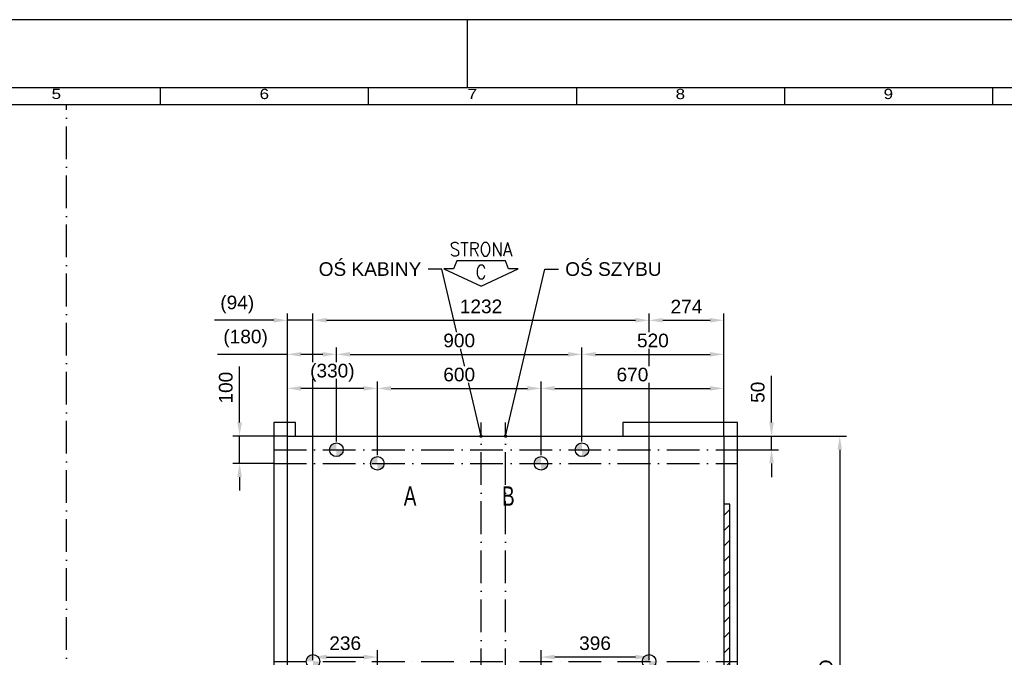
# Model space of a CAD drawing. Header units: millimetres. Extents: x 0 to 16885, y 0 to 7425.
# Tile 4 of 7: x 3609 to 7219, y 5086 to 7425. Entities that reach past the tile are written whole.
import ezdxf
from ezdxf.enums import TextEntityAlignment as Align

# ---------------------------------------------------------------- set-up
doc = ezdxf.new("R2010")
doc.units = ezdxf.units.MM
doc.header["$LTSCALE"] = 10
doc.header["$PDSIZE"] = -3
doc.linetypes.add('ACAD_ISO10W100', pattern=[18, 12, -3, 0, -3])
for name, color, linetype in [('CONT_25', 1, 'Continuous'), ('CONT_35', 2, 'Continuous'), ('CONT_50', 5, 'Continuous'), ('CONT_70', 4, 'Continuous'), ('DASHD_25', 1, 'ACAD_ISO10W100'), ('DIM_35', 7, 'Continuous'), ('Guiderails', 30, 'Continuous'), ('HATCH_35', 2, 'Continuous'), ('SHEET', 1, 'Continuous'), ('TEXT_35', 2, 'Continuous')]:
    doc.layers.add(name, color=color, linetype=linetype)
doc.styles.add('Arial', font='arial.ttf')
doc.styles.add('ROMANS', font='romans.shx', dxfattribs={"width": 0.9})
doc.styles.get("Standard").update_dxf_attribs({"font": 'arial.ttf'})
doc.styles.add('Text0.7_Arial', font='arial.ttf', dxfattribs={"width": 0.7})
doc.dimstyles.new('KONE_mm', dxfattribs={"dimscale": 25, "dimtxt": 2, "dimasz": 2, "dimexe": 1, "dimexo": 0, "dimgap": 1, "dimtad": 1, "dimdec": 0, "dimrnd": 0.01, "dimzin": 0, "dimdsep": 46, "dimtxsty": 'Arial', "dimsah": 1, "dimcen": 0, "dimclrd": 256, "dimclre": 256, "dimclrt": 256, "dimadec": 1, "dimazin": 2, "dimtfac": 1, "dimtdec": 0, "dimtmove": 0, "dimatfit": 3, "dimfxl": 1, "dimtolj": 1, "dimtzin": 0, "dimarcsym": 0})

# ---------------------------------------------------------------- blocks, each defined once
blk = doc.blocks.new('Border')
at = {"layer": 'CONT_50', "linetype": 'Continuous'}
blk.add_line((210, 297), (210, 287), dxfattribs=at)
blk.add_lwpolyline([(410, 10), (410, 287), (10, 287), (10, 10)], close=True, dxfattribs=at)
at = {"layer": 'SHEET', "linetype": 'Continuous'}
for p, q in [((165, 287), (165, 284.5)), ((195.5, 287), (195.5, 284.5)), ((226, 287), (226, 284.5)), ((256.5, 287), (256.5, 284.5)), ((287, 287), (287, 284.5)), ((410, 284.5), (12.5, 284.5))]:
    blk.add_line(p, q, dxfattribs=at)
blk.add_lwpolyline([(420, 0), (420, 297), (0, 297), (0, 0)], close=True, dxfattribs=at)
at = {"layer": 'SHEET', "width": 1.190476}
for s, p in [('5', (149.75, 286.1)), ('6', (180.25, 286.1)), ('7', (210.75, 286.1)), ('8', (241.25, 286.1)), ('9', (271.75, 286.1))]:
    blk.add_text(s, height=1.5, dxfattribs=at).set_placement(p, align=Align.MIDDLE)
blk = doc.blocks.new('*U748')
at = {"layer": 'Guiderails'}
for p, q in [((-647, 41.2), (-644, 41.2)), ((-647, -41.2), (-647, 41.2)), ((-641, 38.4), (-639, 6.3)), ((641, 38.4), (639, 6.3)), ((647, 41.2), (644, 41.2)), ((647, -41.2), (647, 41.2)), ((-636, 3.5), (-611.4, 3.5)), ((-611.4, 3.5), (-610.4, 4.5)), ((-610.4, 4.5), (-586, 4.5)), ((-586, 4.5), (-585, 3.5)), ((-585, 3.5), (-585, -3.5)), ((586, 4.5), (585, 3.5)), ((585, 3.5), (585, -3.5)), ((610.4, 4.5), (586, 4.5)), ((611.4, 3.5), (610.4, 4.5)), ((636, 3.5), (611.4, 3.5)), ((-639, -6.3), (-641, -38.4)), ((-611.4, -3.5), (-636, -3.5)), ((-610.4, -4.5), (-611.4, -3.5)), ((-586, -4.5), (-610.4, -4.5)), ((-585, -3.5), (-586, -4.5)), ((585, -3.5), (586, -4.5)), ((586, -4.5), (610.4, -4.5)), ((610.4, -4.5), (611.4, -3.5)), ((611.4, -3.5), (636, -3.5)), ((639, -6.3), (641, -38.4)), ((-644, -41.2), (-647, -41.2)), ((644, -41.2), (647, -41.2))]:
    blk.add_line(p, q, dxfattribs=at)
for centre, start, end in [((-644, 38.2), 3.5627, 90), ((644, 38.2), 90, 176.4373), ((-636, 6.5), 183.5627, 270), ((636, 6.5), 270, 356.4373), ((-636, -6.5), 90, 176.4373), ((636, -6.5), 3.5627, 90), ((-644, -38.2), 270, 356.4373), ((644, -38.2), 183.5627, 270)]:
    blk.add_arc(centre, 3, start, end, dxfattribs=at)
blk = doc.blocks.new('CheckDot')
at = {"layer": 'CONT_25'}
h = blk.add_hatch(color=256, dxfattribs=at)
edge = h.paths.add_edge_path()
edge.add_arc((0, 0), 1, -90, 0, ccw=False)
edge.add_line((0, -1), (0, 0))
edge.add_line((0, 0), (-1, 0))
edge.add_arc((0, 0), 1, 90, 180, ccw=False)
edge.add_line((0, 1), (0, 0))
edge.add_line((0, 0), (1, 0))
blk.add_circle((0, 0), 1, dxfattribs=at)
blk = doc.blocks.new('SH_Walls0')
at = {"layer": 'HATCH_35'}
h = blk.add_hatch(dxfattribs=at)
h.set_pattern_fill('ANSI31', color=256, scale=12.5)
h.set_pattern_definition([(45, (0, -865), (-28.0633, 28.0633), [])])
h.paths.add_polyline_path([(-710, -200), (-732, -200), (-732, 200), (-710, 200)])
h.paths.add_polyline_path([(890, -185), (912, -185), (912, 815), (890, 815)])
at = {"layer": 'CONT_70'}
for p, q in [((-710, 1065), (890, 1065)), ((-680, 1065), (520, 1065)), ((-710, -865), (890, -865)), ((-680, -865), (520, -865))]:
    blk.add_line(p, q, dxfattribs=at)
for points in [[(-760, -915), (-680, -915), (-680, -865), (-710, -865), (-710, 1065), (-710, 1065), (-710, 1065), (-680, 1065), (-680, 1115)], [(-680, 1115), (-760, 1115), (-760, -915)], [(520, 1115), (520, 1065), (890, 1065), (890, 1065), (890, 1065), (890, -865), (520, -865), (520, -915), (890, -915), (940, -915), (940, 1115), (520, 1115)]]:
    blk.add_lwpolyline(points, dxfattribs=at)
for points in [[(890, -185), (912, -185), (912, 815), (890, 815)], [(-710, -200), (-732, -200), (-732, 200), (-710, 200)]]:
    blk.add_lwpolyline(points, close=True, dxfattribs=at)
at = {"layer": 'DASHD_25'}
for p, q in [((0, -915), (0, 1115)), ((90, -915), (90, 1115)), ((-760, 0), (940, 0))]:
    blk.add_line(p, q, dxfattribs=at)
blk = doc.blocks.new('SideC_Arrow_A3')
at = {"layer": 'CONT_25'}
blk.add_lwpolyline([(5.43, 2.55), (4.02, 2.55), (3.57, 3.71), (-3.57, 3.71), (-4.02, 2.55), (-5.43, 2.55), (0, 0)], close=True, dxfattribs=at)
at = {"layer": 'CONT_35', "style": 'ROMANS', "width": 0.9}
for tag, p in [('?', (0, 5.43)), ('#', (0, 2.07))]:
    blk.add_attdef(tag, text='', height=2, dxfattribs=at).set_placement(p, align=Align.MIDDLE)
blk = doc.blocks.new('*D898')
at = {"layer": 'Defpoints', "color": 0, "transparency": 16777216}
for p in [(5520.6, 5086.8), (5916.6, 5075.3), (5520.6, 4097.3)]:
    blk.add_point(p, dxfattribs=at)
at = {"layer": 'DIM_35', "lineweight": -2, "transparency": 16777216}
for p, q in [((5520.6, 4097.3), (5520.6, 5111.8)), ((5916.6, 5075.3), (5916.6, 5111.8)), ((5866.6, 5086.8), (5570.6, 5086.8))]:
    blk.add_line(p, q, dxfattribs=at)
at = {"layer": 'DIM_35', "transparency": 16777216}
for points in [[(5570.6, 5095.2), (5570.6, 5078.5), (5520.6, 5086.8)], [(5866.6, 5095.2), (5866.6, 5078.5), (5916.6, 5086.8)]]:
    blk.add_solid(points, dxfattribs=at)
at = {"layer": 'DIM_35', "transparency": 16777216, "insert": (5718.6, 5137.4), "char_height": 50, "attachment_point": 5, "style": 'Arial', "bg_fill": 3, "box_fill_scale": 1.1, "bg_fill_color": 256, "bg_fill_true_color": 13158600, "bg_fill_transparency": 0}
blk.add_mtext('\\A1;396', dxfattribs=at)
blk = doc.blocks.new('_DotSmall')
at = {"color": 0, "linetype": 'ByBlock', "const_width": 0.5}
blk.add_lwpolyline([(-0.0625, 0, 1), (0.0625, 0, 1)], format="xyb", close=True, dxfattribs=at)
blk = doc.blocks.new('*D899')
at = {"layer": 'Defpoints', "color": 0, "transparency": 16777216}
for p in [(4684.6, 5075.3), (4920.6, 5086.8), (4920.6, 4097.3)]:
    blk.add_point(p, dxfattribs=at)
at = {"layer": 'DIM_35', "lineweight": -2, "transparency": 16777216}
for p, q in [((4684.6, 5075.3), (4684.6, 5111.8)), ((4920.6, 4097.3), (4920.6, 5111.8)), ((4734.6, 5086.8), (4870.6, 5086.8))]:
    blk.add_line(p, q, dxfattribs=at)
at = {"layer": 'DIM_35', "transparency": 16777216}
for points in [[(4734.6, 5095.2), (4734.6, 5078.5), (4684.6, 5086.8)], [(4870.6, 5095.2), (4870.6, 5078.5), (4920.6, 5086.8)]]:
    blk.add_solid(points, dxfattribs=at)
at = {"layer": 'DIM_35', "transparency": 16777216, "insert": (4802.6, 5137.4), "char_height": 50, "attachment_point": 5, "style": 'Arial', "bg_fill": 3, "box_fill_scale": 1.1, "bg_fill_color": 256, "bg_fill_true_color": 13158600, "bg_fill_transparency": 0}
blk.add_mtext('\\A1;236', dxfattribs=at)
blk = doc.blocks.new('*D906')
at = {"layer": 'Defpoints', "color": 0, "transparency": 16777216}
for p in [(4415.6, 5897.3), (4590.6, 5897.3), (4540.6, 5797.3)]:
    blk.add_point(p, dxfattribs=at)
at = {"layer": 'DIM_35', "lineweight": -2, "transparency": 16777216}
for p, q in [((4415.6, 5947.3), (4415.6, 6152.9)), ((4590.6, 5897.3), (4390.6, 5897.3)), ((4415.6, 5797.3), (4415.6, 5897.3)), ((4540.6, 5797.3), (4390.6, 5797.3)), ((4415.6, 5747.3), (4415.6, 5697.3))]:
    blk.add_line(p, q, dxfattribs=at)
at = {"layer": 'DIM_35', "transparency": 16777216}
for points in [[(4407.3, 5947.3), (4424, 5947.3), (4415.6, 5897.3)], [(4407.3, 5747.3), (4424, 5747.3), (4415.6, 5797.3)]]:
    blk.add_solid(points, dxfattribs=at)
at = {"layer": 'DIM_35', "transparency": 16777216, "insert": (4365.1, 6075.1), "char_height": 50, "attachment_point": 5, "rotation": 90, "style": 'Arial', "bg_fill": 3, "box_fill_scale": 1.1, "bg_fill_color": 256, "bg_fill_true_color": 13158600, "bg_fill_transparency": 0}
blk.add_mtext('\\A1;100', dxfattribs=at)
blk = doc.blocks.new('*D909')
at = {"layer": 'Defpoints', "color": 0, "transparency": 16777216}
for p in [(6190.6, 5897.3), (6190.6, 3967.3), (6615.6, 3967.3)]:
    blk.add_point(p, dxfattribs=at)
at = {"layer": 'DIM_35', "lineweight": -2, "transparency": 16777216}
for p, q in [((6190.6, 5897.3), (6640.6, 5897.3)), ((6615.6, 5847.3), (6615.6, 4017.3)), ((6190.6, 3967.3), (6640.6, 3967.3))]:
    blk.add_line(p, q, dxfattribs=at)
at = {"layer": 'DIM_35', "transparency": 16777216}
for points in [[(6607.3, 5847.3), (6624, 5847.3), (6615.6, 5897.3)], [(6607.3, 4017.3), (6624, 4017.3), (6615.6, 3967.3)]]:
    blk.add_solid(points, dxfattribs=at)
at = {"layer": 'DIM_35', "transparency": 16777216, "insert": (6565.1, 4932.3), "char_height": 50, "attachment_point": 5, "rotation": 90, "style": 'Arial', "bg_fill": 3, "box_fill_scale": 1.1, "bg_fill_color": 256, "bg_fill_true_color": 13158600, "bg_fill_transparency": 0}
blk.add_mtext('\\A1;1930 WD', dxfattribs=at)
blk = doc.blocks.new('*D913')
at = {"layer": 'Defpoints', "color": 0, "transparency": 16777216}
for p in [(6190.6, 5897.3), (6365.6, 5897.3), (6240.6, 5847.3)]:
    blk.add_point(p, dxfattribs=at)
at = {"layer": 'DIM_35', "lineweight": -2, "transparency": 16777216}
for p, q in [((6365.6, 5947.3), (6365.6, 6118.8)), ((6190.6, 5897.3), (6390.6, 5897.3)), ((6365.6, 5847.3), (6365.6, 5897.3)), ((6240.6, 5847.3), (6390.6, 5847.3)), ((6365.6, 5797.3), (6365.6, 5747.3))]:
    blk.add_line(p, q, dxfattribs=at)
at = {"layer": 'DIM_35', "transparency": 16777216}
for points in [[(6357.3, 5947.3), (6374, 5947.3), (6365.6, 5897.3)], [(6357.3, 5797.3), (6374, 5797.3), (6365.6, 5847.3)]]:
    blk.add_solid(points, dxfattribs=at)
at = {"layer": 'DIM_35', "transparency": 16777216, "insert": (6315.1, 6058.1), "char_height": 50, "attachment_point": 5, "rotation": 90, "style": 'Arial', "bg_fill": 3, "box_fill_scale": 1.1, "bg_fill_color": 256, "bg_fill_true_color": 13158600, "bg_fill_transparency": 0}
blk.add_mtext('\\A1;50', dxfattribs=at)
blk = doc.blocks.new('*D922')
at = {"layer": 'Defpoints', "color": 0, "transparency": 16777216}
for p in [(6190.6, 6322.3), (6190.6, 5897.3), (5916.6, 5100.8)]:
    blk.add_point(p, dxfattribs=at)
at = {"layer": 'DIM_35', "lineweight": -2, "transparency": 16777216}
for p, q in [((5916.6, 5100.8), (5916.6, 6347.3)), ((5966.6, 6322.3), (6140.6, 6322.3)), ((6190.6, 5897.3), (6190.6, 6347.3))]:
    blk.add_line(p, q, dxfattribs=at)
at = {"layer": 'DIM_35', "transparency": 16777216}
for points in [[(5966.6, 6330.7), (5966.6, 6314), (5916.6, 6322.3)], [(6140.6, 6330.7), (6140.6, 6314), (6190.6, 6322.3)]]:
    blk.add_solid(points, dxfattribs=at)
at = {"layer": 'DIM_35', "transparency": 16777216, "insert": (6053.6, 6372.4), "char_height": 50, "attachment_point": 5, "style": 'Arial', "bg_fill": 3, "box_fill_scale": 1.1, "bg_fill_color": 256, "bg_fill_true_color": 13158600, "bg_fill_transparency": 0}
blk.add_mtext('\\A1;274', dxfattribs=at)
blk = doc.blocks.new('*D923')
at = {"layer": 'Defpoints', "color": 0, "transparency": 16777216}
for p in [(5916.6, 6322.3), (4684.6, 5100.8), (5916.6, 5100.8)]:
    blk.add_point(p, dxfattribs=at)
at = {"layer": 'DIM_35', "lineweight": -2, "transparency": 16777216}
for p, q in [((4684.6, 5100.8), (4684.6, 6347.3)), ((4734.6, 6322.3), (5866.6, 6322.3)), ((5916.6, 5100.8), (5916.6, 6347.3))]:
    blk.add_line(p, q, dxfattribs=at)
at = {"layer": 'DIM_35', "transparency": 16777216}
for points in [[(4734.6, 6330.7), (4734.6, 6314), (4684.6, 6322.3)], [(5866.6, 6330.7), (5866.6, 6314), (5916.6, 6322.3)]]:
    blk.add_solid(points, dxfattribs=at)
at = {"layer": 'DIM_35', "transparency": 16777216, "insert": (5300.6, 6372.9), "char_height": 50, "attachment_point": 5, "style": 'Arial', "bg_fill": 3, "box_fill_scale": 1.1, "bg_fill_color": 256, "bg_fill_true_color": 13158600, "bg_fill_transparency": 0}
blk.add_mtext('\\A1;1232', dxfattribs=at)
blk = doc.blocks.new('*D924')
at = {"layer": 'Defpoints', "color": 0, "transparency": 16777216}
for p in [(4590.6, 6322.3), (4590.6, 5897.3), (4684.6, 5100.8)]:
    blk.add_point(p, dxfattribs=at)
at = {"layer": 'DIM_35', "lineweight": -2, "transparency": 16777216}
for p, q in [((4540.6, 6322.3), (4323.2, 6322.3)), ((4590.6, 5897.3), (4590.6, 6347.3)), ((4684.6, 6322.3), (4590.6, 6322.3)), ((4684.6, 5100.8), (4684.6, 6347.3)), ((4734.6, 6322.3), (4784.6, 6322.3))]:
    blk.add_line(p, q, dxfattribs=at)
at = {"layer": 'DIM_35', "transparency": 16777216}
for points in [[(4540.6, 6330.7), (4540.6, 6314), (4590.6, 6322.3)], [(4734.6, 6330.7), (4734.6, 6314), (4684.6, 6322.3)]]:
    blk.add_solid(points, dxfattribs=at)
at = {"layer": 'DIM_35', "transparency": 16777216, "insert": (4406.9, 6380.1), "char_height": 50, "attachment_point": 5, "style": 'Arial', "bg_fill": 3, "box_fill_scale": 1.1, "bg_fill_color": 256, "bg_fill_true_color": 13158600, "bg_fill_transparency": 0}
blk.add_mtext('\\A1;(94)', dxfattribs=at)
blk = doc.blocks.new('*D925')
at = {"layer": 'Defpoints', "color": 0, "transparency": 16777216}
for p in [(6190.6, 6197.3), (6190.6, 5897.3), (5670.6, 5877.3)]:
    blk.add_point(p, dxfattribs=at)
at = {"layer": 'DIM_35', "lineweight": -2, "transparency": 16777216}
for p, q in [((5670.6, 5877.3), (5670.6, 6222.3)), ((6190.6, 5897.3), (6190.6, 6222.3)), ((5720.6, 6197.3), (6140.6, 6197.3))]:
    blk.add_line(p, q, dxfattribs=at)
at = {"layer": 'DIM_35', "transparency": 16777216}
for points in [[(5720.6, 6205.7), (5720.6, 6189), (5670.6, 6197.3)], [(6140.6, 6205.7), (6140.6, 6189), (6190.6, 6197.3)]]:
    blk.add_solid(points, dxfattribs=at)
at = {"layer": 'DIM_35', "transparency": 16777216, "insert": (5930.6, 6247.9), "char_height": 50, "attachment_point": 5, "style": 'Arial', "bg_fill": 3, "box_fill_scale": 1.1, "bg_fill_color": 256, "bg_fill_true_color": 13158600, "bg_fill_transparency": 0}
blk.add_mtext('\\A1;520', dxfattribs=at)
blk = doc.blocks.new('*D926')
at = {"layer": 'Defpoints', "color": 0, "transparency": 16777216}
for p in [(5670.6, 6197.3), (4770.6, 5877.3), (5670.6, 5877.3)]:
    blk.add_point(p, dxfattribs=at)
at = {"layer": 'DIM_35', "lineweight": -2, "transparency": 16777216}
for p, q in [((4770.6, 5877.3), (4770.6, 6222.3)), ((5670.6, 5877.3), (5670.6, 6222.3)), ((4820.6, 6197.3), (5620.6, 6197.3))]:
    blk.add_line(p, q, dxfattribs=at)
at = {"layer": 'DIM_35', "transparency": 16777216}
for points in [[(4820.6, 6205.7), (4820.6, 6189), (4770.6, 6197.3)], [(5620.6, 6205.7), (5620.6, 6189), (5670.6, 6197.3)]]:
    blk.add_solid(points, dxfattribs=at)
at = {"layer": 'DIM_35', "transparency": 16777216, "insert": (5220.6, 6247.9), "char_height": 50, "attachment_point": 5, "style": 'Arial', "bg_fill": 3, "box_fill_scale": 1.1, "bg_fill_color": 256, "bg_fill_true_color": 13158600, "bg_fill_transparency": 0}
blk.add_mtext('\\A1;900', dxfattribs=at)
blk = doc.blocks.new('*D927')
at = {"layer": 'Defpoints', "color": 0, "transparency": 16777216}
for p in [(4590.6, 6197.3), (4590.6, 5897.3), (4770.6, 5877.3)]:
    blk.add_point(p, dxfattribs=at)
at = {"layer": 'DIM_35', "lineweight": -2, "transparency": 16777216}
for p, q in [((4590.6, 5897.3), (4590.6, 6222.3)), ((4770.6, 5877.3), (4770.6, 6222.3)), ((4590.6, 6197.3), (4334.3, 6197.3)), ((4720.6, 6197.3), (4640.6, 6197.3))]:
    blk.add_line(p, q, dxfattribs=at)
at = {"layer": 'DIM_35', "transparency": 16777216}
for points in [[(4640.6, 6205.7), (4640.6, 6189), (4590.6, 6197.3)], [(4720.6, 6205.7), (4720.6, 6189), (4770.6, 6197.3)]]:
    blk.add_solid(points, dxfattribs=at)
at = {"layer": 'DIM_35', "transparency": 16777216, "insert": (4437.5, 6255.1), "char_height": 50, "attachment_point": 5, "style": 'Arial', "bg_fill": 3, "box_fill_scale": 1.1, "bg_fill_color": 256, "bg_fill_true_color": 13158600, "bg_fill_transparency": 0}
blk.add_mtext('\\A1;(180)', dxfattribs=at)
blk = doc.blocks.new('*D928')
at = {"layer": 'Defpoints', "color": 0, "transparency": 16777216}
for p in [(6190.6, 6072.3), (6190.6, 5897.3), (5520.6, 5827.3)]:
    blk.add_point(p, dxfattribs=at)
at = {"layer": 'DIM_35', "lineweight": -2, "transparency": 16777216}
for p, q in [((5520.6, 5827.3), (5520.6, 6097.3)), ((5570.6, 6072.3), (6140.6, 6072.3)), ((6190.6, 5897.3), (6190.6, 6097.3))]:
    blk.add_line(p, q, dxfattribs=at)
at = {"layer": 'DIM_35', "transparency": 16777216}
for points in [[(5570.6, 6080.7), (5570.6, 6064), (5520.6, 6072.3)], [(6140.6, 6080.7), (6140.6, 6064), (6190.6, 6072.3)]]:
    blk.add_solid(points, dxfattribs=at)
at = {"layer": 'DIM_35', "transparency": 16777216, "insert": (5855.6, 6122.9), "char_height": 50, "attachment_point": 5, "style": 'Arial', "bg_fill": 3, "box_fill_scale": 1.1, "bg_fill_color": 256, "bg_fill_true_color": 13158600, "bg_fill_transparency": 0}
blk.add_mtext('\\A1;670', dxfattribs=at)
blk = doc.blocks.new('*D929')
at = {"layer": 'Defpoints', "color": 0, "transparency": 16777216}
for p in [(5520.6, 6072.3), (4920.6, 5827.3), (5520.6, 5827.3)]:
    blk.add_point(p, dxfattribs=at)
at = {"layer": 'DIM_35', "lineweight": -2, "transparency": 16777216}
for p, q in [((4920.6, 5827.3), (4920.6, 6097.3)), ((4970.6, 6072.3), (5470.6, 6072.3)), ((5520.6, 5827.3), (5520.6, 6097.3))]:
    blk.add_line(p, q, dxfattribs=at)
at = {"layer": 'DIM_35', "transparency": 16777216}
for points in [[(4970.6, 6080.7), (4970.6, 6064), (4920.6, 6072.3)], [(5470.6, 6080.7), (5470.6, 6064), (5520.6, 6072.3)]]:
    blk.add_solid(points, dxfattribs=at)
at = {"layer": 'DIM_35', "transparency": 16777216, "insert": (5220.6, 6122.9), "char_height": 50, "attachment_point": 5, "style": 'Arial', "bg_fill": 3, "box_fill_scale": 1.1, "bg_fill_color": 256, "bg_fill_true_color": 13158600, "bg_fill_transparency": 0}
blk.add_mtext('\\A1;600', dxfattribs=at)
blk = doc.blocks.new('*D930')
at = {"layer": 'Defpoints', "color": 0, "transparency": 16777216}
for p in [(4590.6, 6072.3), (4590.6, 5897.3), (4920.6, 5827.3)]:
    blk.add_point(p, dxfattribs=at)
at = {"layer": 'DIM_35', "lineweight": -2, "transparency": 16777216}
for p, q in [((4590.6, 5897.3), (4590.6, 6097.3)), ((4870.6, 6072.3), (4640.6, 6072.3)), ((4920.6, 5827.3), (4920.6, 6097.3))]:
    blk.add_line(p, q, dxfattribs=at)
at = {"layer": 'DIM_35', "transparency": 16777216}
for points in [[(4640.6, 6080.7), (4640.6, 6064), (4590.6, 6072.3)], [(4870.6, 6080.7), (4870.6, 6064), (4920.6, 6072.3)]]:
    blk.add_solid(points, dxfattribs=at)
at = {"layer": 'DIM_35', "transparency": 16777216, "insert": (4755.6, 6130.1), "char_height": 50, "attachment_point": 5, "style": 'Arial', "bg_fill": 3, "box_fill_scale": 1.1, "bg_fill_color": 256, "bg_fill_true_color": 13158600, "bg_fill_transparency": 0}
blk.add_mtext('\\A1;(330)', dxfattribs=at)
blk = doc.blocks.new('T-0008158422_LaserGuidesPlan_0')
at = {"layer": 'DASHD_25'}
for points in [[(-760, 1880), (940, 1880)], [(-760, 1830), (940, 1830)], [(-760, 1103.5), (940, 1103.5)], [(-760, 100), (940, 100)], [(-760, 50), (940, 50)]]:
    blk.add_lwpolyline(points, dxfattribs=at)
at = {"xscale": 25, "yscale": 25, "zscale": 25}
for p in [(-530, 1880), (370, 1880), (-380, 1830), (220, 1830), (-616, 1103.5), (616, 1103.5), (-380, 100), (220, 100), (-530, 50), (370, 50)]:
    blk.add_blockref('CheckDot', p, dxfattribs=at)
blk.add_blockref('*U748', (0, 865))
at = {"layer": 'TEXT_35', "style": 'Text0.7_Arial', "width": 0.7}
for s, p in [('A', (-260, 1710)), ('B', (100, 1710)), ('A', (-280, 200)), ('B', (120, 200))]:
    blk.add_text(s, height=71.43, dxfattribs=at).set_placement(p, align=Align.MIDDLE_CENTER)
at = {"layer": 'TEXT_35', "char_height": 50, "style": 'Arial'}
for s, insert, attachment_point in [('\\A1;OŚ KABINY', (-218.75, 2542.5), 6), ('\\A1;OŚ SZYBU', (308.75, 2542.5), 4)]:
    blk.add_mtext(s, dxfattribs=dict(at, insert=insert, attachment_point=attachment_point))
at = {"layer": 'TEXT_35', "annotation_type": 0, "has_hookline": 1}
for points, hookline_direction, text_width in [([(0, 1930), (-143.75, 2542.5), (-193.75, 2542.5)], 1, 372.61), ([(90, 1930), (233.75, 2542.5), (283.75, 2542.5)], 0, 344.2)]:
    blk.add_leader(points, dimstyle='KONE_mm', override={"dimtad": 0, "dimldrblk": 'DotSmall'}, dxfattribs=dict(at, hookline_direction=hookline_direction, text_width=text_width))

msp = doc.modelspace()

# ---------------------------------------------------------------- linework, layer by layer
at = {"layer": 'CONT_70'}
msp.add_line((4590.6, 5897.3), (6190.6, 5897.3), dxfattribs=at)
at = {"layer": 'DASHD_25'}
for p, q in [((3781.2, 250), (3781.2, 7112.5)), ((5300.6, 3917.3), (5300.6, 5947.3)), ((5390.6, 3917.3), (5390.6, 5947.3))]:
    msp.add_line(p, q, dxfattribs=at)

# ---------------------------------------------------------------- block references
at = {"xscale": 25, "yscale": 25, "zscale": 25}
msp.add_blockref('SideC_Arrow_A3', (5300.6, 6447.3), dxfattribs=at).add_auto_attribs({'?': 'STRONA', '#': 'C'})
for name, p in [('T-0008158422_LaserGuidesPlan_0', (5300.6, 3967.3)), ('SH_Walls0', (5300.6, 4832.3))]:
    msp.add_blockref(name, p)
at = {"layer": 'SHEET', "xscale": 25, "yscale": 25, "zscale": 25}
msp.add_blockref('Border', (0, 0), dxfattribs=at)

# ---------------------------------------------------------------- next in the draw order: dimensions: what is measured, and where the dimension line sits
at = {"layer": 'DIM_35'}
dim = msp.add_linear_dim(base=(4415.6, 5897.3), p1=(4540.6, 5797.3), p2=(4590.6, 5897.3), angle=90, dimstyle='KONE_mm', override={"dimldrblk": 'DotSmall', "dimtfill": 1}, dxfattribs=at)
dim.commit()
dim.dimension.update_dxf_attribs({"geometry": '*D906', "text_midpoint": (4365.1, 6075.1)})
dim = msp.add_linear_dim(base=(6615.6, 3967.3), p1=(6190.6, 5897.3), p2=(6190.6, 3967.3), angle=90, text='<> WD', dimstyle='KONE_mm', override={"dimldrblk": 'DotSmall', "dimtfill": 1}, dxfattribs=at)
dim.commit()
dim.dimension.update_dxf_attribs({"geometry": '*D909', "text_midpoint": (6565.1, 4932.3)})
for base, p1, p2, picture, middle in [((4920.6, 5086.8), (4684.6, 5075.3), (4920.6, 4097.3), '*D899', (4802.6, 5137.4)), ((5520.6, 5086.8), (5916.6, 5075.3), (5520.6, 4097.3), '*D898', (5718.6, 5137.4))]:
    dim = msp.add_linear_dim(base=base, p1=p1, p2=p2, dimstyle='KONE_mm', override={"dimldrblk": 'DotSmall', "dimtfill": 1}, dxfattribs=at)
    dim.commit()
    dim.dimension.update_dxf_attribs({"geometry": picture, "text_midpoint": middle})

# ---------------------------------------------------------------- next in the draw order: dimensions: what is measured, and where the dimension line sits
dim = msp.add_linear_dim(base=(6365.6, 5897.3), p1=(6240.6, 5847.3), p2=(6190.6, 5897.3), angle=90, dimstyle='KONE_mm', override={"dimldrblk": 'DotSmall', "dimtfill": 1}, dxfattribs=at)
dim.commit()
dim.dimension.update_dxf_attribs({"geometry": '*D913', "text_midpoint": (6315.1, 6058.1)})

# ---------------------------------------------------------------- next in the draw order: dimensions: what is measured, and where the dimension line sits
dim = msp.add_linear_dim(base=(6190.6, 6322.3), p1=(5916.6, 5100.8), p2=(6190.6, 5897.3), dimstyle='KONE_mm', override={"dimldrblk": 'DotSmall', "dimtfill": 1}, dxfattribs=at)
dim.commit()
dim.dimension.update_dxf_attribs({"geometry": '*D922', "text_midpoint": (6053.6, 6372.4)})

# ---------------------------------------------------------------- next in the draw order: dimensions: what is measured, and where the dimension line sits
dim = msp.add_linear_dim(base=(5916.6, 6322.3), p1=(4684.6, 5100.8), p2=(5916.6, 5100.8), dimstyle='KONE_mm', override={"dimldrblk": 'DotSmall', "dimtfill": 1}, dxfattribs=at)
dim.commit()
dim.dimension.update_dxf_attribs({"geometry": '*D923', "text_midpoint": (5300.6, 6372.9)})

# ---------------------------------------------------------------- next in the draw order: dimensions: what is measured, and where the dimension line sits
dim = msp.add_linear_dim(base=(4590.6, 6322.3), p1=(4684.6, 5100.8), p2=(4590.6, 5897.3), text='(<>)', dimstyle='KONE_mm', override={"dimldrblk": 'DotSmall', "dimtfill": 1}, dxfattribs=at)
dim.commit()
dim.dimension.update_dxf_attribs({"geometry": '*D924', "text_midpoint": (4406.9, 6380.1)})
dim = msp.add_linear_dim(base=(6190.6, 6197.3), p1=(5670.6, 5877.3), p2=(6190.6, 5897.3), dimstyle='KONE_mm', override={"dimldrblk": 'DotSmall', "dimtfill": 1}, dxfattribs=at)
dim.commit()
dim.dimension.update_dxf_attribs({"geometry": '*D925', "text_midpoint": (5930.6, 6247.9)})

# ---------------------------------------------------------------- next in the draw order: dimensions: what is measured, and where the dimension line sits
dim = msp.add_linear_dim(base=(5670.6, 6197.3), p1=(4770.6, 5877.3), p2=(5670.6, 5877.3), dimstyle='KONE_mm', override={"dimldrblk": 'DotSmall', "dimtfill": 1}, dxfattribs=at)
dim.commit()
dim.dimension.update_dxf_attribs({"geometry": '*D926', "text_midpoint": (5220.6, 6247.9)})

# ---------------------------------------------------------------- next in the draw order: dimensions: what is measured, and where the dimension line sits
dim = msp.add_linear_dim(base=(4590.6, 6197.3), p1=(4770.6, 5877.3), p2=(4590.6, 5897.3), text='(<>)', dimstyle='KONE_mm', override={"dimldrblk": 'DotSmall', "dimtfill": 1}, dxfattribs=at)
dim.commit()
dim.dimension.update_dxf_attribs({"geometry": '*D927', "text_midpoint": (4437.5, 6255.1)})
dim = msp.add_linear_dim(base=(6190.6, 6072.3), p1=(5520.6, 5827.3), p2=(6190.6, 5897.3), dimstyle='KONE_mm', override={"dimldrblk": 'DotSmall', "dimtfill": 1}, dxfattribs=at)
dim.commit()
dim.dimension.update_dxf_attribs({"geometry": '*D928', "text_midpoint": (5855.6, 6122.9)})

# ---------------------------------------------------------------- next in the draw order: dimensions: what is measured, and where the dimension line sits
dim = msp.add_linear_dim(base=(5520.6, 6072.3), p1=(4920.6, 5827.3), p2=(5520.6, 5827.3), dimstyle='KONE_mm', override={"dimldrblk": 'DotSmall', "dimtfill": 1}, dxfattribs=at)
dim.commit()
dim.dimension.update_dxf_attribs({"geometry": '*D929', "text_midpoint": (5220.6, 6122.9)})

# ---------------------------------------------------------------- next in the draw order: dimensions: what is measured, and where the dimension line sits
dim = msp.add_linear_dim(base=(4590.6, 6072.3), p1=(4920.6, 5827.3), p2=(4590.6, 5897.3), text='(<>)', dimstyle='KONE_mm', override={"dimldrblk": 'DotSmall', "dimtfill": 1}, dxfattribs=at)
dim.commit()
dim.dimension.update_dxf_attribs({"geometry": '*D930', "text_midpoint": (4755.6, 6130.1)})

doc.saveas('drawing.dxf')
